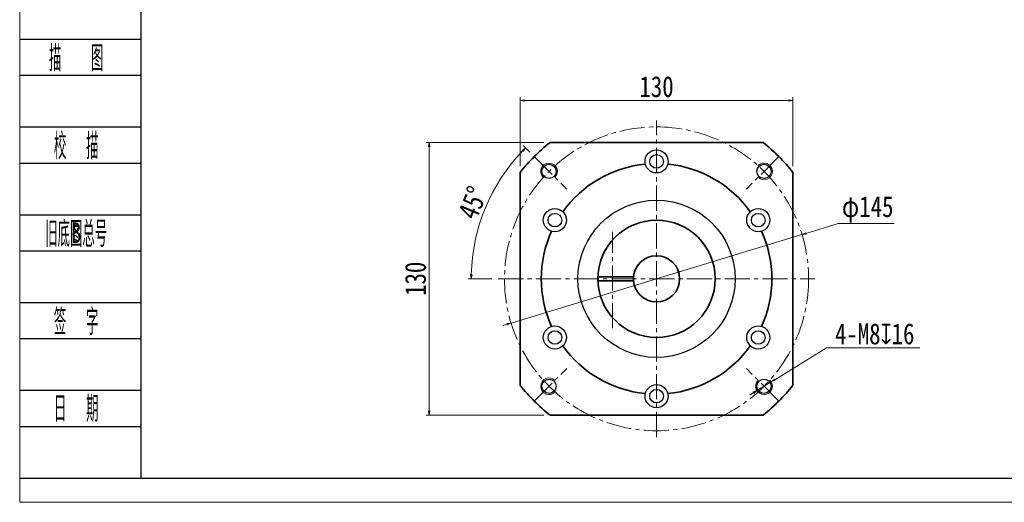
# Model space of a CAD drawing. Header units: millimetres. Extents: x -57 to 926, y -28 to 658.
# Tile 1 of 6: x -52 to 418, y -28 to 202. Entities that reach past the tile are written whole.
import ezdxf
from ezdxf.enums import TextEntityAlignment as Align

# ---------------------------------------------------------------- set-up
doc = ezdxf.new("R2010")
doc.units = ezdxf.units.MM
doc.linetypes.add('点画线', pattern=[18, 12, -2, 2, -2])
doc.layers.add('2细线层', color=4, linetype='Continuous')
doc.layers.add('6文字层', color=3, linetype='Continuous')
for name, color, linetype, lineweight in [('EB0', 7, 'Continuous', 35), ('中心线层', 1, '点画线', 18), ('图框_外框线', 7, 'Continuous', 18), ('尺寸线层', 3, 'Continuous', 18), ('粗实线层', 7, 'Continuous', 35), ('细实线层', 7, 'Continuous', 18)]:
    doc.layers.add(name, color=color, linetype=linetype, lineweight=lineweight)
doc.styles.add('PC_TEXTSTYLE', font='ISOCP.SHX', dxfattribs={"width": 0.707, "bigfont": 'GBCBIG.SHX'})
doc.styles.get("Standard").update_dxf_attribs({"font": 'SimSun.ttf'})
doc.styles.add('宋体', font='SimSun.ttf', dxfattribs={"width": 0.8})
doc.dimstyles.new('A水平标注$0', dxfattribs={"dimtxt": 3.5, "dimasz": 2, "dimexe": 1.5, "dimexo": 3, "dimgap": 1.1, "dimtad": 1, "dimtoh": 1, "dimdec": 4, "dimdsep": 46, "dimtxsty": '宋体', "dimblk": 'OPEN', "dimcen": 3, "dimclrd": 3, "dimclre": 3, "dimclrt": 6, "dimadec": 0, "dimazin": 0, "dimtm": 1e-09, "dimtfac": 1, "dimtdec": 4, "dimtix": 1, "dimtmove": 0, "dimatfit": 3, "dimldrblk": 'OPEN', "dimfxl": 1, "dimtfill": 1, "dimtfillclr": 256, "dimlwd": 13, "dimlwe": 13, "dimarcsym": 0})
doc.dimstyles.new('D直径标注φ25', dxfattribs={"dimtxt": 3.5, "dimasz": 2, "dimexe": 1, "dimexo": 3, "dimtad": 1, "dimtoh": 1, "dimdec": 1, "dimdsep": 46, "dimtxsty": '宋体', "dimblk": 'OPEN', "dimcen": 3, "dimclrd": 3, "dimclre": 3, "dimclrt": 130, "dimadec": 0, "dimazin": 0, "dimtm": 1e-09, "dimtfac": 1, "dimtdec": 1, "dimtmove": 0, "dimatfit": 0, "dimldrblk": 'OPEN', "dimfxl": 1, "dimtfill": 1, "dimtfillclr": 256, "dimlwd": 13, "dimlwe": 13, "dimarcsym": 0})
doc.dimstyles.new('螺孔(M8-7H)', dxfattribs={"dimtxt": 3.5, "dimasz": 2, "dimexe": 1.25, "dimexo": 3, "dimtad": 1, "dimtoh": 1, "dimdec": 4, "dimdsep": 46, "dimtxsty": '宋体', "dimblk": 'OPEN', "dimcen": 3, "dimclrd": 3, "dimclre": 3, "dimclrt": 2, "dimadec": 0, "dimazin": 0, "dimtm": 1e-09, "dimtfac": 1, "dimtdec": 4, "dimtmove": 0, "dimatfit": 3, "dimldrblk": 'OPEN', "dimfxl": 1, "dimtfill": 1, "dimtfillclr": 256, "dimlwd": 9, "dimlwe": 9, "dimarcsym": 0})

# ---------------------------------------------------------------- blocks, each defined once
blk = doc.blocks.new('_Open')
at = {"color": 0, "linetype": 'ByBlock', "lineweight": -2}
for p, q in [((-1, 0.17), (0, 0)), ((-1, -0.17), (0, 0)), ((0, 0), (-1, 0))]:
    blk.add_line(p, q, dxfattribs=at)
blk = doc.blocks.new('*D31')
at = {"layer": 'Defpoints', "color": 0, "transparency": 16777216}
for p in [(201.24, 143.75), (143.62, 13.75), (201.24, 13.75)]:
    blk.add_point(p, dxfattribs=at)
at = {"layer": '尺寸线层', "color": 3, "lineweight": 13, "transparency": 16777216}
for p, q in [((198.24, 143.75), (142.12, 143.75)), ((143.62, 141.75), (143.62, 15.75)), ((198.24, 13.75), (142.12, 13.75))]:
    blk.add_line(p, q, dxfattribs=at)
at = {"layer": '尺寸线层', "color": 3, "lineweight": 13, "transparency": 16777216, "xscale": 2, "yscale": 2, "zscale": 2}
for p, rotation in [((143.62, 143.75), 90), ((143.62, 13.75), 270)]:
    blk.add_blockref('_Open', p, dxfattribs=dict(at, rotation=rotation))
at = {"layer": '尺寸线层', "color": 6, "transparency": 16777216, "insert": (137.12, 78.75), "char_height": 10, "attachment_point": 5, "rotation": 90, "style": '宋体', "bg_fill": 3, "box_fill_scale": 1.1, "bg_fill_color": 256, "bg_fill_true_color": 13158600, "bg_fill_transparency": 0}
blk.add_mtext('130', dxfattribs=at)
blk = doc.blocks.new('*D32')
at = {"layer": 'Defpoints', "color": 0, "transparency": 16777216}
for p in [(193.71, 137.08), (175.52, 122.93), (209.19, 121.61), (176.55, 78.75), (327.55, 78.75)]:
    blk.add_point(p, dxfattribs=at)
at = {"layer": '尺寸线层', "color": 3, "lineweight": 13, "transparency": 16777216}
for p, q in [((191.59, 139.2), (188.5, 142.29)), ((173.55, 78.75), (162.18, 78.75))]:
    blk.add_line(p, q, dxfattribs=at)
blk.add_arc((252.05, 78.75), 88.37, 136.2968, 178.7032, dxfattribs=at)
at = {"layer": '尺寸线层', "color": 3, "lineweight": 13, "transparency": 16777216, "xscale": 2, "yscale": 2, "zscale": 2}
for p, rotation in [((189.56, 141.23), 45.64838103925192), ((163.68, 78.75), 269.3516189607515)]:
    blk.add_blockref('_Open', p, dxfattribs=dict(at, rotation=rotation))
at = {"layer": '尺寸线层', "color": 6, "transparency": 16777216, "insert": (164.4, 115.05), "char_height": 10, "attachment_point": 5, "rotation": 67.5, "style": '宋体', "bg_fill": 3, "box_fill_scale": 1.1, "bg_fill_color": 256, "bg_fill_true_color": 13158600, "bg_fill_transparency": 0}
blk.add_mtext('45°', dxfattribs=at)
blk = doc.blocks.new('*D33')
at = {"layer": 'Defpoints', "color": 0, "transparency": 16777216}
for p in [(321.41, 99.86), (182.69, 57.63)]:
    blk.add_point(p, dxfattribs=at)
at = {"layer": '尺寸线层', "color": 3, "lineweight": 13, "transparency": 16777216}
for p, q in [((323.32, 100.44), (338.69, 105.12)), ((338.69, 105.12), (365.3, 105.12)), ((182.69, 57.63), (321.41, 99.86)), ((180.78, 57.05), (178.87, 56.47))]:
    blk.add_line(p, q, dxfattribs=at)
at = {"layer": '尺寸线层', "color": 3, "lineweight": 13, "transparency": 16777216, "xscale": 2, "yscale": 2, "zscale": 2}
for p, rotation in [((321.41, 99.86), 196.9307162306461), ((182.69, 57.63), 16.93071623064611)]:
    blk.add_blockref('_Open', p, dxfattribs=dict(at, rotation=rotation))
at = {"layer": '尺寸线层', "color": 130, "transparency": 16777216, "insert": (352.75, 111.84), "char_height": 10, "attachment_point": 5, "style": '宋体'}
blk.add_mtext('φ145', dxfattribs=at)
blk = doc.blocks.new('*D34')
at = {"layer": 'Defpoints', "color": 0, "transparency": 16777216}
for p in [(317.05, 163.87), (187.05, 129.55), (317.05, 129.55)]:
    blk.add_point(p, dxfattribs=at)
at = {"layer": '尺寸线层', "color": 3, "lineweight": 13, "transparency": 16777216}
for p, q in [((187.05, 132.55), (187.05, 165.37)), ((317.05, 132.55), (317.05, 165.37)), ((189.05, 163.87), (315.05, 163.87))]:
    blk.add_line(p, q, dxfattribs=at)
at = {"layer": '尺寸线层', "color": 3, "lineweight": 13, "transparency": 16777216, "xscale": 2, "yscale": 2, "zscale": 2, "rotation": 180}
blk.add_blockref('_Open', (187.05, 163.87), dxfattribs=at)
at = {"layer": '尺寸线层', "color": 3, "lineweight": 13, "transparency": 16777216, "xscale": 2, "yscale": 2, "zscale": 2}
blk.add_blockref('_Open', (317.05, 163.87), dxfattribs=at)
at = {"layer": '尺寸线层', "color": 6, "transparency": 16777216, "insert": (252.05, 170.37), "char_height": 10, "attachment_point": 5, "style": '宋体', "bg_fill": 3, "box_fill_scale": 1.1, "bg_fill_color": 256, "bg_fill_true_color": 13158600, "bg_fill_transparency": 0}
blk.add_mtext('130', dxfattribs=at)
blk = doc.blocks.new('*D36')
at = {"color": 3, "lineweight": 9, "transparency": 16777216}
for p, q in [((333.13, 45.81), (308.43, 30.62)), ((377.56, 45.81), (333.13, 45.81)), ((299.91, 25.39), (306.72, 29.57)), ((298.2, 24.34), (296.5, 23.29))]:
    blk.add_line(p, q, dxfattribs=at)
at = {"layer": 'Defpoints', "color": 0, "transparency": 16777216}
for p in [(306.72, 29.57), (299.91, 25.39)]:
    blk.add_point(p, dxfattribs=at)
at = {"color": 3, "lineweight": 9, "transparency": 16777216, "xscale": 2, "yscale": 2, "zscale": 2}
for p, rotation in [((306.72, 29.57), 211.5785112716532), ((299.91, 25.39), 31.57851127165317)]:
    blk.add_blockref('_Open', p, dxfattribs=dict(at, rotation=rotation))
at = {"color": 2, "transparency": 16777216, "insert": (356.1, 52.41), "char_height": 10, "attachment_point": 5, "style": '宋体', "bg_fill": 3, "box_fill_scale": 1.1, "bg_fill_color": 256, "bg_fill_true_color": 13158600, "bg_fill_transparency": 0}
blk.add_mtext('4-M8{\\famgdt|b0|i0|c0|p0;x}{16}', dxfattribs=at)

msp = doc.modelspace()

# ---------------------------------------------------------------- linework, layer by layer
for centre, radius in [((252.04989, 134.74555), 5.5), ((252.04989, 134.74555), 3.25), ((200.78465, 130.01079), 3.4), ((303.31513, 130.01079), 3.4), ((252.04989, 78.74555), 37.5), ((203.55247, 106.74555), 5.5), ((203.55247, 106.74555), 3.25), ((300.54731, 106.74555), 5.5), ((300.54731, 106.74555), 3.25), ((203.55247, 50.74555), 5.5), ((203.55247, 50.74555), 3.25), ((300.54731, 50.74555), 5.5), ((300.54731, 50.74555), 3.25), ((200.78465, 27.4803), 3.4), ((252.04989, 22.74555), 5.5), ((303.31513, 27.4803), 3.4), ((252.04989, 22.74555), 3.25)]:
    msp.add_circle(centre, radius)
at = {"layer": '2细线层'}
for p, q in [((-51.64606, 193.15951), (6.05914, 193.15951)), ((-51.64606, 175.90583), (6.05914, 175.90583)), ((-51.64606, 151.25771), (6.05914, 151.25771)), ((-51.64606, 134.00403), (6.05914, 134.00403)), ((-51.64606, 109.35592), (6.05914, 109.35592)), ((-51.64606, 92.10224), (6.05914, 92.10224)), ((-51.64606, 67.45412), (6.05914, 67.45412)), ((-51.64606, 50.20044), (6.05914, 50.20044)), ((-51.64606, 25.55233), (6.05914, 25.55233)), ((-51.64606, 8.29865), (6.05914, 8.29865)), ((-51.64606, -16.34947), (6.05914, -16.34947))]:
    msp.add_line(p, q, dxfattribs=at)
at = {"layer": 'EB0'}
for points in [[(201.24389, 143.74555), (302.85589, 143.74555)], [(187.04989, 27.93954), (187.04989, 129.55155)], [(317.04989, 129.55155), (317.04989, 27.93954)], [(302.85589, 13.74555), (201.24389, 13.74555)]]:
    msp.add_lwpolyline(points, dxfattribs=at)
for radius, start, end in [(82.5, 128.0122795, 141.9877205), (82.5, 38.0122795, 51.9877205), (55, 95.5857592, 144.4142408), (55, 35.5857592, 84.4142408), (55, 155.5857592, 204.4142408), (55, 335.5857592, 24.4142408), (55, 215.5857592, 264.4142408), (55, 275.5857592, 324.4142408), (82.5, 218.0122795, 231.9877205), (82.5, 308.0122795, 321.9877205)]:
    msp.add_arc((252.04989, 78.74555), radius, start, end, dxfattribs=at)
at = {"layer": '中心线层'}
for p, q in [((252.04989, 3.24555), (252.04989, 154.24555)), ((252.04989, 3.24555), (252.04989, 154.24555)), ((193.71358, 137.08185), (209.18893, 121.60651)), ((310.3862, 137.08185), (294.91085, 121.60651)), ((176.54989, 78.74555), (327.54989, 78.74555)), ((176.54989, 78.74555), (327.54989, 78.74555)), ((193.71358, 20.40924), (209.18893, 35.88458)), ((310.3862, 20.40924), (294.91085, 35.88458))]:
    msp.add_line(p, q, dxfattribs=at)
msp.add_circle((252.04989, 78.74555), 72.5, dxfattribs=at)
at = {"layer": '图框_外框线', "color": 3}
msp.add_lwpolyline([(-51.68856, -27.89901), (918.47282, -27.89901), (918.47282, 658.14368), (-51.68856, 658.14368)], close=True, dxfattribs=at)
at = {"layer": '图框_外框线', "color": 3, "lineweight": 25}
msp.add_lwpolyline([(6.05914, -16.34947), (906.92328, -16.34947), (906.92328, 646.59414), (6.05914, 646.59414)], close=True, dxfattribs=at)
at = {"layer": '细实线层'}
for centre, start, end in [((200.78465, 130.01079), 315, 226.5807738), ((303.31513, 130.01079), 225, 136.5807738), ((200.78465, 27.4803), 45, 316.5807738), ((303.31513, 27.4803), 135, 46.5807738)]:
    msp.add_arc(centre, 4, start, end, dxfattribs=at)

# ---------------------------------------------------------------- texts
at = {"layer": '6文字层', "color": 3, "style": 'PC_TEXTSTYLE'}
for s, width, p in [('描   图', 0.6667, (-24.75101, 184.53267)), ('校  描', 0.667, (-24.75101, 142.63087)), ('旧底图总号', 0.667, (-24.75101, 100.72908)), ('签  字', 0.667, (-24.75101, 58.82728)), ('日  期', 0.667, (-24.73564, 17.17149))]:
    msp.add_text(s, height=12.324057, dxfattribs=dict(at, width=width)).set_placement(p, align=Align.MIDDLE)
at = {"layer": '6文字层', "width": 0.707}
msp.add_text('B', height=9.85925, dxfattribs=at).set_placement((-24.75101, 100.72908), align=Align.MIDDLE)

# ---------------------------------------------------------------- next in the draw order: dimensions: what is measured, and where the dimension line sits
at = {"layer": '尺寸线层'}
dim = msp.add_linear_dim(base=(143.61813, 13.74555), p1=(201.24389, 143.74555), p2=(201.24389, 13.74555), angle=270, dimstyle='A水平标注$0', override={"dimtxt": 10, "dimgap": 1.5, "dimblk": 'Open', "dimtfill": 1, "dimtfillclr": 256}, dxfattribs=at)
dim.commit()
dim.dimension.update_dxf_attribs({"geometry": '*D31', "text_midpoint": (143.61813, 78.74554), "dimtype": 160})

# ---------------------------------------------------------------- next in the draw order: dimensions: what is measured, and where the dimension line sits
dim = msp.add_angular_dim_2l(base=(175.5198, 122.93021), line1=((176.54989, 78.74555), (327.54989, 78.74555)), line2=((193.71358, 137.08185), (209.18893, 121.60651)), dimstyle='A水平标注$0', override={"dimtxt": 10, "dimgap": 1.5, "dimblk": 'Open', "dimtfill": 1, "dimtfillclr": 256}, dxfattribs=at)
dim.commit()
dim.dimension.update_dxf_attribs({"geometry": '*D32', "text_midpoint": (164.40205, 115.05047)})

# ---------------------------------------------------------------- next in the draw order: linework, layer by layer
at = {"layer": '中心线层'}
msp.add_line((231.06777, 55.1397), (231.06777, 101.18623), dxfattribs=at)
at = {"layer": '粗实线层'}
for p, q in [((224.04989, 79.74555), (241.09544, 79.74555)), ((224.04989, 77.74555), (241.09544, 77.74555))]:
    msp.add_line(p, q, dxfattribs=at)
for radius in [28, 11]:
    msp.add_circle((252.04989, 78.74555), radius, dxfattribs=at)

# ---------------------------------------------------------------- next in the draw order: dimensions: what is measured, and where the dimension line sits
at = {"layer": '尺寸线层'}
dim = msp.add_linear_dim(base=(317.04989, 163.8715), p1=(187.04989, 129.55155), p2=(317.04989, 129.55155), dimstyle='A水平标注$0', override={"dimtxt": 10, "dimgap": 1.5, "dimblk": 'Open', "dimtfill": 1, "dimtfillclr": 256}, dxfattribs=at)
dim.commit()
dim.dimension.update_dxf_attribs({"geometry": '*D34', "text_midpoint": (252.04989, 170.3715)})
dim = msp.add_diameter_dim_2p(p1=(182.69221, 57.63245), p2=(321.40757, 99.85864), dimstyle='D直径标注φ25', override={"dimtxt": 10, "dimgap": 1.5, "dimpost": 'φ<>', "dimtfill": 0}, dxfattribs=at)
dim.commit()
dim.dimension.update_dxf_attribs({"geometry": '*D33', "text_midpoint": (352.74558, 105.11863), "dimtype": 163})

# ---------------------------------------------------------------- next in the draw order: dimensions: what is measured, and where the dimension line sits
dim = msp.add_diameter_dim_2p(p1=(299.90744, 25.38564), p2=(306.72283, 29.57497), text='4-M<>{\\famgdt|b0|i0|c0|p0;x}{16}', dimstyle='螺孔(M8-7H)', override={"dimtxt": 10, "dimgap": 1.5, "dimtad": 1, "dimtih": 0, "dimtoh": 1, "dimdec": 4, "dimlfac": 1, "dimpost": '<>', "dimcen": 0, "dimse1": 0, "dimse2": 0, "dimsd1": 0, "dimsd2": 0, "dimtix": 0, "dimtofl": 1, "dimatfit": 3, "dimtvp": 0.1})
dim.commit()
dim.dimension.update_dxf_attribs({"geometry": '*D36', "text_midpoint": (356.09821, 45.80804), "dimtype": 163})

doc.saveas('drawing.dxf')
